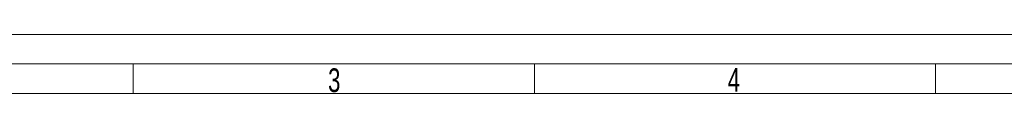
# Model space of a CAD drawing. Header units: millimetres. Extents: x 36 to 589, y 6 to 414.
# Tile 6 of 23: x 157.82 to 324.12, y 404.5 to 414.5. Entities that reach past the tile are written whole.
import ezdxf

# ---------------------------------------------------------------- set-up
doc = ezdxf.new("R2010")
doc.units = ezdxf.units.MM
doc.styles.add('SLDTEXTSTYLE0', font='TXT', dxfattribs={"width": 0.7})

msp = doc.modelspace()

# ---------------------------------------------------------------- linework, layer by layer
at = {"color": 7, "linetype": 'Continuous', "lineweight": 15}
msp.add_line((36.5, 414.5), (588.5, 414.5), dxfattribs=at)
at = {"color": 1, "linetype": 'Continuous', "lineweight": 0}
for p, q in [((41.5, 409.5), (583.5, 409.5)), ((177, 409.5), (177, 404.5)), ((244.75, 409.5), (244.75, 404.5)), ((312.5, 409.5), (312.5, 404.5)), ((46.5, 404.5), (578.5, 404.5))]:
    msp.add_line(p, q, dxfattribs=at)

# ---------------------------------------------------------------- texts
at = {"color": 1, "linetype": 'Continuous', "lineweight": 0, "char_height": 4, "attachment_point": 1, "style": 'SLDTEXTSTYLE0'}
for s, insert in [('3', (209.90566, 408.76377)), ('4', (277.40788, 408.83282))]:
    msp.add_mtext(s, dxfattribs=dict(at, insert=insert))

doc.saveas('drawing.dxf')
